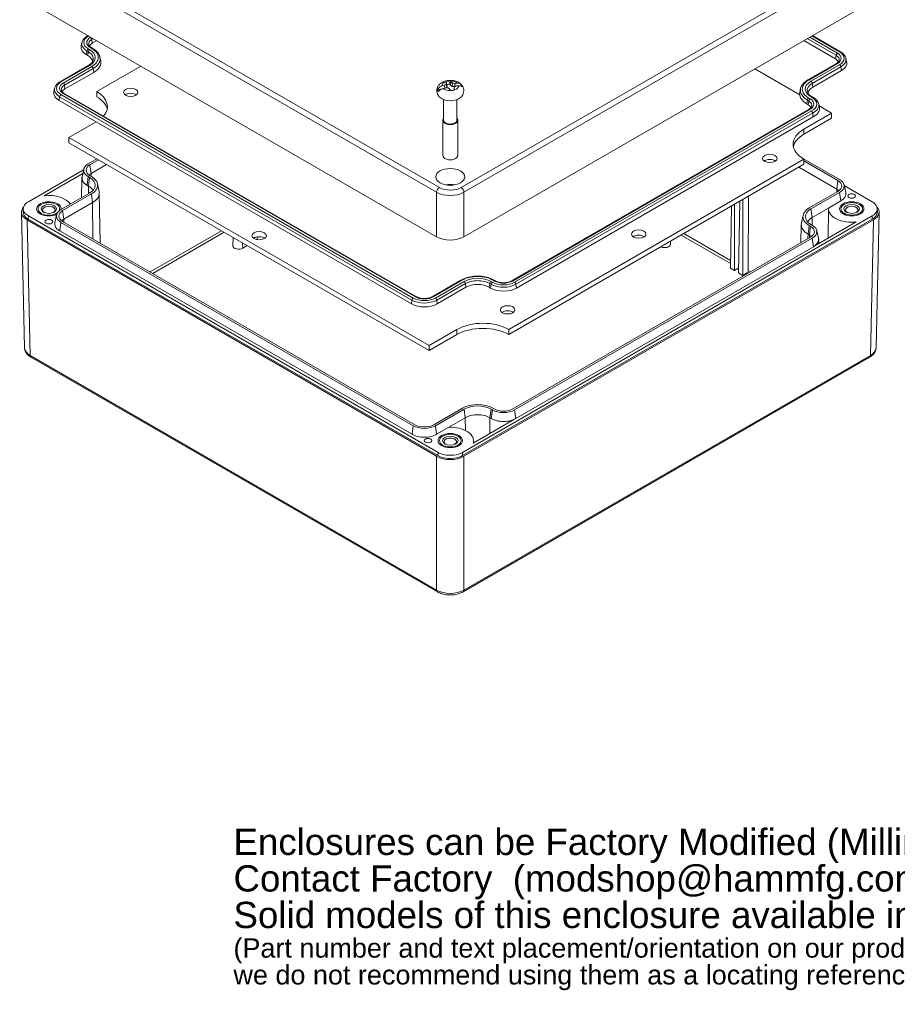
# Model space of a CAD drawing. Header units: millimetres. Extents: x 18 to 1100, y 18 to 846.
# Tile 7 of 9: x 721 to 949, y 421 to 676. Entities that reach past the tile are written whole.
import ezdxf

# ---------------------------------------------------------------- set-up
doc = ezdxf.new("R2010")
doc.units = ezdxf.units.MM
doc.header["$LTSCALE"] = 4
for name, color, linetype, lineweight in [('Symbol (ANSI)', 7, 'Continuous', 9), ('Visible (ANSI)', 7, 'Continuous', 9), ('Visible Narrow (ANSI)', 7, 'Continuous', 9)]:
    doc.layers.add(name, color=color, linetype=linetype, lineweight=lineweight)
doc.styles.add('Note Text (ANSI)', font='arial.ttf')

msp = doc.modelspace()

# ---------------------------------------------------------------- linework, layer by layer
at = {"layer": 'Visible (ANSI)'}
for p, q in [((723.2648, 680.8209), (829.3311, 619.5835)), ((836.4019, 619.5835), (942.4682, 680.8209)), ((738.8885, 671.5665), (739.0912, 671.6836)), ((926.6418, 671.6836), (933.9156, 667.4841)), ((737.4949, 669.8775), (737.3047, 669.0039)), ((740.2941, 668.3731), (739.9405, 668.5773)), ((741.334, 670.3887), (740.1742, 669.719)), ((932.6299, 665.6366), (924.399, 670.3887)), ((738.6548, 666.7298), (739.0083, 666.5256)), ((742.166, 666.1199), (742.3561, 665.2463)), ((935.3092, 665.795), (935.4994, 664.9214)), ((731.8174, 659.7273), (739.242, 664.014)), ((741.3038, 657.2027), (752.7383, 663.8044)), ((911.7375, 663.0786), (923.3403, 656.3797)), ((932.8635, 664.4948), (925.4389, 660.2082)), ((740.5278, 662.1664), (733.1031, 657.8798)), ((926.7247, 658.3607), (934.1493, 662.6473)), ((730.4238, 658.0383), (730.2337, 657.1647)), ((831.3426, 658.8438), (831.416, 658.097)), ((831.7354, 658.1674), (831.9391, 658.2737)), ((831.7814, 659.0989), (831.9391, 658.2737)), ((831.8694, 659.417), (832.0358, 658.6699)), ((831.9391, 658.2737), (832.0358, 658.6699)), ((832.7168, 659.1548), (832.8937, 658.8219)), ((833.0389, 659.6241), (832.8937, 658.8219)), ((832.8937, 658.8219), (833.3586, 658.5251)), ((833.4422, 659.3929), (833.3586, 658.5251)), ((833.3586, 658.5251), (834.0257, 658.4708)), ((833.8636, 658.0715), (833.7464, 657.5344)), ((834.0317, 659.32), (834.0447, 658.4801)), ((835.896, 658.797), (835.3561, 658.7014)), ((923.567, 657.955), (923.3769, 657.0814)), ((824.0862, 604.074), (732.8695, 656.7381)), ((741.3038, 655.8754), (741.3038, 657.2027)), ((829.5739, 657.6775), (830.719, 657.8803)), ((731.5837, 654.8906), (822.8005, 602.2265)), ((831.1515, 655.1008), (831.1515, 649.7593)), ((834.5815, 655.1008), (834.5815, 649.7593)), ((925.5588, 653.7974), (925.2052, 654.0015)), ((928.2519, 653.9568), (928.4421, 653.0832)), ((928.3547, 653.4846), (931.6134, 651.6032)), ((925.7925, 652.6556), (848.7178, 608.1565)), ((850.0036, 606.309), (926.8217, 650.66)), ((931.6134, 651.6032), (924.4292, 647.4554)), ((924.4292, 646.1281), (931.6134, 650.2759)), ((931.6134, 650.2759), (931.6134, 651.6032)), ((734.1196, 645.2778), (741.1765, 649.3521)), ((830.9265, 649.7593), (830.9265, 640.6391)), ((834.8065, 649.7593), (834.8065, 640.6391)), ((827.3885, 591.429), (734.1196, 645.2778)), ((734.1196, 643.9505), (734.1196, 645.2778)), ((734.1196, 643.9505), (827.3885, 590.1017)), ((923.6987, 640.1517), (933.6711, 634.3942)), ((739.133, 638.4766), (741.3668, 639.7663)), ((739.5703, 638.2242), (741.8041, 639.5139)), ((739.882, 636.003), (743.8835, 638.3133)), ((924.4292, 639.6783), (848.0431, 595.5768)), ((848.0431, 594.2495), (924.4292, 638.351)), ((923.1067, 637.5874), (932.9221, 631.9205)), ((924.4292, 638.351), (924.4292, 639.6783)), ((924.4292, 639.2251), (933.2338, 634.1417)), ((737.934, 636.9196), (723.6182, 628.6544)), ((727.7315, 630.2127), (737.7307, 635.9857)), ((737.9758, 637.1117), (737.5384, 635.1022)), ((739.4866, 634.9582), (739.133, 635.1623)), ((739.9238, 635.2107), (739.5703, 635.4148)), ((737.4758, 634.8024), (737.3942, 629.716)), ((739.1749, 632.737), (738.8213, 632.9411)), ((741.5087, 633.3413), (741.9461, 631.3318)), ((934.8283, 633.0292), (935.2657, 631.0197)), ((942.1148, 628.6544), (934.8701, 632.8371)), ((732.0619, 626.6374), (739.4866, 630.9241)), ((732.4992, 626.385), (739.9238, 630.6716)), ((741.9926, 630.932), (742.2004, 617.9746)), ((910.0677, 630.0594), (909.9958, 610.8234)), ((933.2338, 631.3323), (925.8092, 627.0457)), ((933.6711, 631.0799), (926.2464, 626.7932)), ((732.8109, 624.1638), (740.2355, 628.4504)), ((905.4027, 611.4394), (905.6456, 627.5062)), ((906.4634, 610.827), (906.4634, 627.9784)), ((907.524, 610.2146), (907.8042, 628.7526)), ((908.5847, 609.6023), (908.5847, 629.2032)), ((933.9828, 628.8587), (930.823, 627.0343)), ((721.8192, 625.9631), (722.6156, 590.8387)), ((722.2873, 626.0251), (722.3004, 626.8415)), ((723.6182, 624.9805), (829.6848, 563.7429)), ((730.9047, 625.2725), (730.4673, 623.263)), ((836.0482, 563.7429), (942.1148, 624.9805)), ((924.2243, 625.1763), (923.787, 623.1668)), ((926.5582, 624.572), (930.823, 627.0343)), ((930.8115, 626.8495), (930.6888, 619.2002)), ((943.9138, 625.9631), (943.1174, 590.8387)), ((943.4326, 626.8415), (943.4457, 626.0251)), ((829.3313, 562.7329), (723.2832, 623.9598)), ((723.6089, 624.1586), (829.6756, 562.921)), ((823.2787, 570.6591), (732.0619, 623.3231)), ((823.716, 570.9116), (732.4992, 623.5756)), ((836.0574, 562.921), (942.1241, 624.1586)), ((942.4498, 623.9598), (836.4017, 562.7329)), ((923.7404, 622.767), (923.6648, 618.0509)), ((925.8092, 622.5066), (926.1628, 622.3025)), ((926.2464, 622.7591), (926.6, 622.555)), ((938.0015, 623.4222), (927.2653, 617.2236)), ((822.967, 568.4379), (731.7502, 621.1019)), ((925.4975, 620.2854), (925.851, 620.0813)), ((927.7572, 621.19), (928.1946, 619.1805)), ((776.6125, 619.4172), (776.5658, 617.2343)), ((780.2995, 617.2885), (779.1264, 616.6112)), ((926.1628, 619.4931), (849.0881, 574.994)), ((926.6, 619.2407), (849.5254, 574.7416)), ((889.8583, 618.3914), (889.8743, 617.6425)), ((928.2572, 618.8808), (928.2745, 617.8062)), ((926.9117, 617.0195), (849.8371, 572.5204)), ((906.4634, 610.827), (905.4027, 611.4394)), ((907.524, 611.4394), (906.4634, 610.827)), ((908.5847, 609.6023), (907.524, 610.2146)), ((909.6454, 610.2146), (908.5847, 609.6023)), ((835.6364, 608.3606), (828.2117, 604.074)), ((844.5923, 608.1565), (844.2388, 608.3606)), ((829.4975, 602.2265), (836.9221, 606.5131)), ((842.953, 606.5131), (843.3066, 606.309)), ((834.5728, 595.5768), (827.3885, 591.429)), ((827.3885, 590.1017), (834.5728, 594.2495)), ((848.0431, 594.2495), (848.0431, 595.5768)), ((827.3885, 590.1017), (827.3885, 591.429)), ((724.2865, 588.3927), (829.5383, 527.6255)), ((836.1947, 527.6255), (941.4465, 588.3927)), ((836.0066, 575.1982), (828.582, 570.9116)), ((836.4439, 574.9457), (829.0193, 570.6591)), ((843.7848, 574.7416), (843.4313, 574.9457)), ((844.2221, 574.994), (843.8685, 575.1982)), ((832.4908, 570.2622), (836.7556, 572.7245)), ((849.4835, 572.3163), (838.7472, 566.1177)), ((843.4731, 572.5204), (843.1196, 572.7245)), ((832.4908, 570.2622), (829.331, 568.4379)), ((838.8662, 566.837), (838.8766, 566.1923))]:
    msp.add_line(p, q, dxfattribs=at)
for centre, major_axis, ratio, start_param, end_param in [((742.0033, 668.663), (-4.7355, 0), 0.57735027, 6.15817798, 7.06858347), ((742.0033, 668.663), (-2.5867, 0), 0.57735027, 5.49778714, 6.0887954), ((735.9929, 664.7847), (4.2645, 0), 0.57735027, 0.06247842, 0.78539816), ((930.8008, 664.5805), (2.5867, 0), 0.57735027, 0.19438991, 0.78539816), ((735.9929, 664.7847), (6.4133, 0), 0.57735027, 5.49778714, 6.40819263), ((930.8008, 664.5805), (4.7355, 0), 0.57735027, 5.49778714, 6.40819263), ((833.4695, 645.2544), (12.5291, 9.0043), 0.86900393, 1.15702076, 1.20039356), ((832.2635, 647.5246), (-14.2186, -5.9907), 0.66849228, 4.4759166, 4.5192894), ((833.8956, 645.6573), (6.0448, 14.2636), 0.69665039, 0.72930756, 0.76782462), ((832.8665, 658.6816), (-2.1731, 0), 0.57735027, 4.73115072, 5.28881508), ((834.8325, 646.7377), (-4.8042, 14.6621), 0.13552068, 5.71101929, 5.75439209), ((833.0806, 647.1915), (-15.2052, 2.9649), 0.69596818, 4.89876918, 4.93728623), ((834.3858, 646.1907), (-0.9899, 15.46), 0.21246788, 0.53079276, 0.56930981), ((832.8665, 657.9896), (2.0237, 0), 0.57735027, 1.64482022, 2.03804886), ((834.0045, 646.9085), (-9.0204, 12.5945), 0.43907499, 5.38651383, 5.42503089), ((830.9005, 646.0414), (0.4085, -15.4237), 0.33603232, 2.63903732, 2.68241012), ((831.7285, 645.7202), (4.8282, -14.72), 0.63958663, 2.50504877, 2.54356583), ((832.6524, 645.4372), (14.7276, -4.805), 0.89647982, 1.76533272, 1.80384978), ((831.3472, 646.438), (-3.4259, -15.1081), 0.01195623, 3.79770759, 3.83622465), ((830.9005, 646.0414), (0.4085, -15.4237), 0.33603232, 2.41310804, 2.45648084), ((831.8374, 646.9714), (-10.0542, -11.7857), 0.49613875, 3.96431549, 4.00283255), ((833.4695, 645.2544), (12.5291, 9.0043), 0.86900393, 0.93109148, 0.97446428), ((832.2635, 647.5246), (-14.2186, -5.9907), 0.66849228, 4.24998733, 4.29336012), ((832.8665, 657.9896), (3.3366, 0), 0.57735027, 0.16271702, 0.43247083), ((929.7401, 656.6197), (-4.2645, 0), 0.57735027, 5.49778714, 6.22070689), ((734.9322, 656.8238), (-4.7355, 0), 0.57735027, 6.15817798, 7.06858347), ((734.9322, 656.8238), (-2.5867, 0), 0.57735027, 5.49778714, 6.0887954), ((734.5686, 653.3142), (9.525, 0), 0.57735027, 5.81730704, 7.06858347), ((734.5686, 651.9869), (9.525, 0), 0.57735027, 0.12097441, 0.78539816), ((750.1218, 655.6788), (-1.8669, 0), 0.57735027, 3.80488192, 5.61989604), ((832.8665, 657.9896), (-3.3366, 0), 0.57735027, 0.16271702, 0.43247083), ((832.8665, 656.6424), (-3.1735, 0), 0.57735027, 0.57934176, 2.56225089), ((834.8325, 646.7377), (-4.8042, 14.6621), 0.13552068, 5.48509001, 5.52846281), ((832.8665, 658.6816), (2.1731, 0), 0.57735027, 4.73115072, 5.28881508), ((929.7401, 656.6197), (-6.4133, 0), 0.57735027, 6.15817798, 7.06858347), ((923.7297, 652.7413), (2.5867, 0), 0.57735027, 0.19438991, 0.78539816), ((923.7297, 652.7413), (4.7494, 0), 0.57735027, 5.42132114, 6.40819263), ((832.8665, 649.7593), (1.94, 0), 0.57735027, 2.655191, 6.76958696), ((832.8665, 649.7593), (1.715, 0), 0.57735027, 3.14159265, 6.28318531), ((931.1644, 643.5668), (-9.525, 0), 0.57735027, 5.49778714, 7.06858347), ((931.1644, 642.2395), (-9.525, 0), 0.57735027, 5.49778714, 6.16221089), ((832.8665, 640.6391), (1.94, 0), 0.57735027, 3.14159265, 6.28318531), ((742.0033, 636.8195), (-4.0592, 0), 0.57735027, 5.49778714, 7.06858347), ((742.0033, 636.8195), (-3.4408, 0), 0.57735027, 5.49778714, 7.06858347), ((915.6112, 638.5476), (-1.8669, 0), 0.57735027, 3.80488192, 5.61989604), ((742.0033, 634.7783), (-4.5277, 0), 0.57735027, 6.04752076, 7.17924069), ((742.0033, 634.7783), (-4.5, 0), 0.57735027, 6.15817798, 7.06858347), ((742.0033, 634.7783), (3, 0), 0.57735027, 2.35619449, 2.66875624), ((735.9929, 632.9411), (5.5592, 0), 0.57735027, 5.49778714, 7.06858347), ((735.9929, 630.8999), (4.5, 0), 0.57735027, 0.26514397, 0.78539816), ((735.9929, 632.9411), (4.9408, 0), 0.57735027, 5.49778714, 7.06858347), ((832.8665, 631.0146), (-3.6627, 0), 0.57735027, 4.40387101, 5.02090695), ((930.8008, 632.737), (3.4408, 0), 0.57735027, 5.49778714, 7.06858347), ((930.8008, 632.737), (4.0592, 0), 0.57735027, 5.49778714, 7.06858347), ((728.9218, 626.8174), (6, 0), 0.57735027, 0.36644661, 1.77050895), ((735.9929, 630.8999), (6, 0), 0.57735027, 5.49778714, 6.40819263), ((930.8008, 630.6958), (3, 0), 0.57735027, 0.47283641, 0.78539816), ((930.8008, 630.6958), (4.5, 0), 0.57735027, 5.49778714, 6.40819263), ((726.8196, 626.0009), (-5.0009, 0), 0.57725136, 5.79877534, 7.0684978), ((728.9218, 626.8174), (-3.175, 0), 0.57735027, 3.05008864, 8.54253953), ((728.9218, 626.8174), (-2.805, 0), 0.57735027, 2.8185556, 8.77401655), ((728.9218, 626.547), (-1.6256, 0), 0.57735027, 2.27102907, 7.1537489), ((936.8112, 626.547), (-1.6256, 0), 0.57735027, 2.27102907, 7.1537489), ((938.9134, 626.0009), (5.0009, 0), 0.57725136, 5.49787281, 6.76759528), ((734.9322, 624.9803), (-4.0592, 0), 0.57735027, 5.49778714, 7.06858347), ((734.9322, 624.9803), (-3.4408, 0), 0.57735027, 5.49778714, 7.06858347), ((929.7401, 624.7762), (-5.5592, 0), 0.57735027, 5.49778714, 7.06858347), ((929.7401, 624.7762), (-4.9408, 0), 0.57735027, 5.49778714, 7.06858347), ((936.8112, 626.8174), (-6, 0), 0.57735027, 6.22052139, 8.05369425), ((734.9322, 622.9391), (-4.5, 0), 0.57735027, 6.15817798, 7.06858347), ((734.9322, 622.9391), (3, 0), 0.57735027, 2.35619449, 2.66875624), ((929.7401, 622.7349), (-6, 0), 0.57735027, 6.15817798, 7.06858347), ((929.7401, 622.7349), (-4.5, 0), 0.57735027, 5.49778714, 6.01804134), ((923.7297, 620.8978), (3.4408, 0), 0.57735027, 5.49778714, 7.06858347), ((923.7297, 620.8978), (4.0592, 0), 0.57735027, 5.49778714, 7.06858347), ((881.6569, 618.9441), (-1.8669, 0), 0.57735027, 3.80488192, 5.61989604), ((923.7297, 618.8566), (3, 0), 0.57735027, 0.47283641, 0.78539816), ((778.0657, 617.2236), (-1.5, 0), 0.57735027, 6.2708424, 8.63939382), ((783.369, 618.5358), (-1.8669, 0), 0.57735027, 3.80488192, 5.61989604), ((832.8665, 621.625), (5, 0), 0.57739424, 3.92702889, 5.49774907), ((888.3744, 617.6318), (1.5, 0), 0.57735027, 4.00635411, 6.29552822), ((923.7297, 618.8566), (4.5, 0), 0.57735027, 5.49778714, 6.40819263), ((923.7297, 618.8566), (4.5277, 0), 0.57735027, 5.60844436, 6.51884986), ((907.5209, 611.8494), (-0.2467, -0.4349), 0.58236636, 0.78095802, 0.83384187), ((909.6423, 610.6247), (-0.2467, -0.4349), 0.58236636, 0.78095802, 2.33866437), ((839.9376, 604.7722), (4.2645, 0), 0.57735027, 0.78539816, 2.35619449), ((846.6551, 608.2423), (4.7355, 0), 0.57735027, 3.92699082, 5.49778714), ((826.149, 604.1598), (4.7355, 0), 0.57735027, 3.92699082, 5.49778714), ((847.7025, 599.3405), (-1.8669, 0), 0.57735027, 3.80488192, 5.61989604), ((841.3079, 591.6882), (-9.525, 0), 0.57735027, 3.92699082, 5.49778714), ((841.3079, 590.3609), (9.525, 0), 0.57735027, 0.78539816, 2.35619449), ((839.9376, 572.9286), (-5.5592, 0), 0.57735027, 3.92699082, 5.49778714), ((839.9376, 572.9286), (-4.9408, 0), 0.57735027, 3.92699082, 5.49778714), ((846.6551, 576.3987), (-4.0592, 0), 0.57735027, 0.78539816, 2.35619449), ((846.6551, 576.3987), (-3.4408, 0), 0.57735027, 0.78539816, 2.35619449), ((839.9376, 570.8874), (4.5, 0), 0.57735027, 0.78539816, 2.35619449), ((846.6551, 574.3575), (4.5277, 0), 0.57735027, 3.8163336, 5.38712992), ((846.6551, 574.3575), (-4.5, 0), 0.57735027, 0.78539816, 2.35619449), ((826.149, 572.3163), (-4.0592, 0), 0.57735027, 0.78539816, 2.35619449), ((826.149, 572.3163), (-3.4408, 0), 0.57735027, 0.78539816, 2.35619449), ((832.8665, 566.8049), (6, 0), 0.57735027, 6.08347269, 7.91664555), ((826.149, 570.275), (-4.5, 0), 0.57735027, 0.78539816, 2.35619449), ((832.8665, 566.5345), (-1.6256, 0), 0.57735027, 2.27102907, 7.1537489), ((832.8665, 564.7747), (-5, 0), 0.5774492, 0.78548383, 2.35610882)]:
    msp.add_ellipse(centre, major_axis=major_axis, ratio=ratio, start_param=start_param, end_param=end_param, dxfattribs=at)
for centre, major_axis in [((750.1218, 657.0061), (1.8669, 0)), ((915.6112, 639.8749), (1.8669, 0)), ((832.8665, 635.0971), (3.75, 0)), ((936.8112, 630.1372), (-1, 0)), ((728.9218, 626.8174), (-2.0066, 0)), ((936.8112, 626.8174), (-3.175, 0)), ((936.8112, 626.8174), (2.805, 0)), ((936.8112, 626.8174), (-2.0066, 0)), ((728.9218, 623.4976), (-1, 0)), ((783.369, 619.8631), (1.8669, 0)), ((881.6569, 620.2714), (1.8669, 0)), ((847.7025, 600.6678), (1.8669, 0)), ((827.1165, 566.8049), (-1, 0)), ((832.8665, 566.8049), (-3.175, 0)), ((832.8665, 566.8049), (2.805, 0)), ((832.8665, 566.8049), (-2.0066, 0))]:
    msp.add_ellipse(centre, major_axis=major_axis, ratio=0.57735027, dxfattribs=at)
for points, knots in [([(737.4949, 669.8775), (737.525, 670.0158), (737.5706, 670.1512), (737.6893, 670.4118), (737.7623, 670.5371), (737.9319, 670.776), (738.0285, 670.8895), (738.2421, 671.1043), (738.3591, 671.2055), (738.611, 671.3955), (738.7458, 671.4842), (738.8885, 671.5665)], [2.481201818, 2.481201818, 2.481201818, 2.481201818, 2.613279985, 2.613279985, 2.745358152, 2.745358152, 2.877436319, 2.877436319, 3.009514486, 3.009514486, 3.141592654, 3.141592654, 3.141592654, 3.141592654]), ([(739.9405, 668.5773), (739.8552, 668.6265), (739.7772, 668.6781), (739.6372, 668.7837), (739.5751, 668.8378), (739.4677, 668.9458), (739.4222, 668.9998), (739.3473, 669.1054), (739.3177, 669.1569), (739.2725, 669.2563), (739.2567, 669.3041), (739.2466, 669.3504)], [1.570796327, 1.570796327, 1.570796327, 1.570796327, 1.702874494, 1.702874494, 1.834952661, 1.834952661, 1.967030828, 1.967030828, 2.099108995, 2.099108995, 2.231187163, 2.231187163, 2.231187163, 2.231187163]), ([(742.166, 666.1199), (742.1267, 666.3006), (742.067, 666.4779), (741.9108, 666.821), (741.8142, 666.9869), (741.5885, 667.3046), (741.4594, 667.4565), (741.1722, 667.7453), (741.0142, 667.8821), (740.6726, 668.1398), (740.4889, 668.2606), (740.2941, 668.3731)], [0.910405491, 0.910405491, 0.910405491, 0.910405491, 1.042483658, 1.042483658, 1.174561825, 1.174561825, 1.306639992, 1.306639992, 1.43871816, 1.43871816, 1.570796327, 1.570796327, 1.570796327, 1.570796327]), ([(933.9156, 667.4841), (934.0583, 667.4017), (934.1931, 667.313), (934.445, 667.123), (934.562, 667.0218), (934.7755, 666.807), (934.8721, 666.6935), (935.0418, 666.4547), (935.1148, 666.3293), (935.2335, 666.0687), (935.2791, 665.9333), (935.3092, 665.795)], [4.71238898, 4.71238898, 4.71238898, 4.71238898, 4.844467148, 4.844467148, 4.976545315, 4.976545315, 5.108623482, 5.108623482, 5.240701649, 5.240701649, 5.372779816, 5.372779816, 5.372779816, 5.372779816]), ([(739.242, 664.014), (739.3796, 664.0934), (739.5064, 664.1771), (739.7362, 664.3504), (739.8392, 664.4401), (740.0202, 664.6221), (740.0982, 664.7145), (740.2293, 664.8989), (740.2823, 664.991), (740.3651, 665.1729), (740.3949, 665.2626), (740.4142, 665.3513)], [0, 0, 0, 0, 0.132078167, 0.132078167, 0.264156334, 0.264156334, 0.396234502, 0.396234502, 0.528312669, 0.528312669, 0.660390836, 0.660390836, 0.660390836, 0.660390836]), ([(933.5574, 665.2679), (933.5474, 665.2216), (933.5316, 665.1738), (933.4864, 665.0744), (933.4568, 665.0229), (933.3818, 664.9173), (933.3364, 664.8633), (933.2289, 664.7553), (933.1669, 664.7012), (933.0269, 664.5956), (932.9489, 664.544), (932.8635, 664.4948)], [5.622794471, 5.622794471, 5.622794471, 5.622794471, 5.754872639, 5.754872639, 5.886950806, 5.886950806, 6.019028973, 6.019028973, 6.15110714, 6.15110714, 6.283185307, 6.283185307, 6.283185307, 6.283185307]), ([(730.4238, 658.0383), (730.4539, 658.1766), (730.4995, 658.312), (730.6182, 658.5726), (730.6912, 658.6979), (730.8609, 658.9368), (730.9575, 659.0503), (731.1711, 659.2651), (731.2881, 659.3663), (731.5399, 659.5563), (731.6748, 659.645), (731.8174, 659.7273)], [2.481201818, 2.481201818, 2.481201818, 2.481201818, 2.613279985, 2.613279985, 2.745358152, 2.745358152, 2.877436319, 2.877436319, 3.009514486, 3.009514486, 3.141592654, 3.141592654, 3.141592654, 3.141592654]), ([(830.2108, 655.6393), (829.9628, 655.8582), (829.734, 656.1357), (829.4613, 656.7281), (829.3863, 657.009), (829.3556, 657.5524), (829.3871, 657.8107), (829.5305, 658.2995), (829.6451, 658.5269), (829.9452, 658.9615), (830.1394, 659.1557), (830.6145, 659.5272), (830.9046, 659.6822), (831.5586, 659.9392), (831.9278, 660.026), (832.6788, 660.1135), (833.0605, 660.1132), (833.8127, 660.0246), (834.1833, 659.9369), (834.8925, 659.6559), (835.2339, 659.4643), (835.6419, 659.0976), (835.7384, 658.998), (835.8285, 658.8878)], [6.00143747, 6.00143747, 6.00143747, 6.00143747, 6.32093822, 6.32093822, 6.54818888, 6.54818888, 6.74861497, 6.74861497, 6.96009672, 6.96009672, 7.21672945, 7.21672945, 7.55391932, 7.55391932, 7.95258783, 7.95258783, 8.35275518, 8.35275518, 8.75295244, 8.75295244, 9.15139148, 9.15139148, 9.28131648, 9.28131648, 9.28131648, 9.28131648]), ([(829.5739, 657.6775), (829.6405, 657.8255), (829.7399, 657.9781), (829.9727, 658.2478), (830.1577, 658.3996), (830.439, 658.5605), (830.5662, 658.6176), (830.6938, 658.6581)], [0.069562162, 0.069562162, 0.069562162, 0.069562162, 0.117567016, 0.117567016, 0.177406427, 0.177406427, 0.214967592, 0.214967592, 0.214967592, 0.214967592]), ([(831.0445, 657.9978), (830.9149, 657.9611), (830.7839, 657.9113), (830.4901, 657.7738), (830.2918, 657.6471), (830.0334, 657.4256), (829.9189, 657.3015), (829.8371, 657.1822)], [0.738553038, 0.738553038, 0.738553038, 0.738553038, 0.776114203, 0.776114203, 0.835953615, 0.835953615, 0.883958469, 0.883958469, 0.883958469, 0.883958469]), ([(834.6885, 659.3654), (834.8181, 659.3705), (834.9491, 659.3592), (835.2429, 659.3), (835.4412, 659.2162), (835.6996, 659.0334), (835.8141, 658.9187), (835.896, 658.797)], [0.738553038, 0.738553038, 0.738553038, 0.738553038, 0.776114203, 0.776114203, 0.835953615, 0.835953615, 0.883958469, 0.883958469, 0.883958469, 0.883958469]), ([(836.1591, 658.3017), (836.0918, 658.3957), (835.9909, 658.4828), (835.7565, 658.6169), (835.5721, 658.6749), (835.2921, 658.71), (835.1659, 658.7139), (835.0392, 658.7051)], [0.069565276, 0.069565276, 0.069565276, 0.069565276, 0.118136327, 0.118136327, 0.177695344, 0.177695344, 0.214972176, 0.214972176, 0.214972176, 0.214972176]), ([(835.9898, 658.6674), (836.1065, 658.4882), (836.2052, 658.2847), (836.3387, 657.8404), (836.3723, 657.6001), (836.359, 657.1219), (836.3124, 656.8856), (836.1579, 656.454), (836.0511, 656.2586), (835.8061, 655.9159), (835.6679, 655.7679), (835.5222, 655.6393)], [3.079632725, 3.079632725, 3.079632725, 3.079632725, 3.267411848, 3.267411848, 3.45519097, 3.45519097, 3.642970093, 3.642970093, 3.830749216, 3.830749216, 4.018528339, 4.018528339, 4.018528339, 4.018528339]), ([(925.4389, 660.2082), (925.2441, 660.0957), (925.0604, 659.9748), (924.7188, 659.7171), (924.5608, 659.5803), (924.2736, 659.2916), (924.1445, 659.1396), (923.9188, 658.8219), (923.8222, 658.656), (923.666, 658.3129), (923.6063, 658.1356), (923.567, 657.955)], [3.141592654, 3.141592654, 3.141592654, 3.141592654, 3.273670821, 3.273670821, 3.405748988, 3.405748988, 3.537827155, 3.537827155, 3.669905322, 3.669905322, 3.801983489, 3.801983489, 3.801983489, 3.801983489]), ([(732.8695, 656.7381), (732.7841, 656.7873), (732.7061, 656.8389), (732.5661, 656.9445), (732.5041, 656.9986), (732.3966, 657.1066), (732.3512, 657.1606), (732.2762, 657.2662), (732.2466, 657.3177), (732.2014, 657.4171), (732.1857, 657.4649), (732.1756, 657.5112)], [1.570796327, 1.570796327, 1.570796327, 1.570796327, 1.702874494, 1.702874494, 1.834952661, 1.834952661, 1.967030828, 1.967030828, 2.099108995, 2.099108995, 2.231187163, 2.231187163, 2.231187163, 2.231187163]), ([(925.3188, 657.1863), (925.3397, 657.0902), (925.373, 656.9928), (925.467, 656.7953), (925.5278, 656.6952), (925.6789, 656.4952), (925.7692, 656.3954), (925.979, 656.1998), (926.0985, 656.1041), (926.3647, 655.9208), (926.5113, 655.8332), (926.67, 655.7513)], [4.051998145, 4.051998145, 4.051998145, 4.051998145, 4.195176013, 4.195176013, 4.338353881, 4.338353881, 4.481531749, 4.481531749, 4.624709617, 4.624709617, 4.767887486, 4.767887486, 4.767887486, 4.767887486]), ([(926.67, 655.7513), (926.8319, 655.6676), (926.9853, 655.5763), (927.2719, 655.3789), (927.4052, 655.2728), (927.6484, 655.0461), (927.7584, 654.9255), (927.9513, 654.6701), (928.0342, 654.5354), (928.1682, 654.2539), (928.2192, 654.1071), (928.2519, 653.9568)], [4.656890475, 4.656890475, 4.656890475, 4.656890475, 4.800068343, 4.800068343, 4.943246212, 4.943246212, 5.08642408, 5.08642408, 5.229601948, 5.229601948, 5.372779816, 5.372779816, 5.372779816, 5.372779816]), ([(926.4864, 653.4287), (926.4763, 653.3824), (926.4605, 653.3346), (926.4153, 653.2352), (926.3857, 653.1837), (926.3108, 653.0781), (926.2653, 653.0241), (926.1579, 652.9161), (926.0958, 652.862), (925.9558, 652.7564), (925.8778, 652.7048), (925.7925, 652.6556)], [5.622794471, 5.622794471, 5.622794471, 5.622794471, 5.754872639, 5.754872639, 5.886950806, 5.886950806, 6.019028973, 6.019028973, 6.15110714, 6.15110714, 6.283185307, 6.283185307, 6.283185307, 6.283185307]), ([(926.3572, 652.1751), (926.3582, 652.1744), (926.3593, 652.1738), (926.3948, 652.1511), (926.429, 652.123), (926.4946, 652.0563), (926.5256, 652.0182), (926.5897, 651.9232), (926.6204, 651.8651), (926.6676, 651.7458), (926.6837, 651.6857), (926.6914, 651.6286)], [-0.0700251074, -0.0700251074, -0.0700251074, -0.0700251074, -0.0695707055, -0.0695707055, -0.0543105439, -0.0543105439, -0.0390527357, -0.0390527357, -0.0195204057, -0.0195204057, 0, 0, 0, 0]), ([(723.6182, 628.6544), (723.2017, 628.4139), (722.3663, 627.6933), (722.1244, 626.2805), (722.9935, 625.3412), (723.6182, 624.9805)], [-7.0684978, -7.0684978, -7.0684978, -7.0684978, -6.67584155, -6.08685718, -5.49787281, -5.49787281, -5.49787281, -5.49787281]), ([(942.1148, 624.9805), (942.5313, 625.221), (943.3667, 625.9415), (943.6086, 627.3543), (942.7395, 628.2936), (942.1148, 628.6544)], [-7.0684978, -7.0684978, -7.0684978, -7.0684978, -6.67584155, -6.08685718, -5.49787281, -5.49787281, -5.49787281, -5.49787281]), ([(722.2892, 626.0247), (722.2859, 625.8462), (722.3944, 625.1558), (722.9824, 624.5204), (723.6089, 624.1586)], [-6.292450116, -6.292450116, -6.292450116, -6.292450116, -6.086857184, -5.497872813, -5.497872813, -5.497872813, -5.497872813]), ([(942.1241, 624.1586), (942.5418, 624.3998), (943.2199, 624.9847), (943.4485, 625.6764), (943.4439, 626.0254)], [-7.068497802, -7.068497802, -7.068497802, -7.068497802, -6.675841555, -6.273920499, -6.273920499, -6.273920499, -6.273920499]), ([(844.2388, 608.3606), (843.7753, 608.6283), (843.2479, 608.8485), (842.1115, 609.1828), (841.5025, 609.2967), (840.2562, 609.4106), (839.619, 609.4106), (838.3726, 609.2967), (837.7636, 609.1828), (836.6272, 608.8485), (836.0999, 608.6283), (835.6364, 608.3606)], [1.57079633, 1.57079633, 1.57079633, 1.57079633, 1.88495559, 1.88495559, 2.19911486, 2.19911486, 2.51327412, 2.51327412, 2.82743339, 2.82743339, 3.14159265, 3.14159265, 3.14159265, 3.14159265]), ([(848.7178, 608.1565), (848.5305, 608.0483), (848.3077, 607.9517), (847.8094, 607.7963), (847.5332, 607.7382), (846.9559, 607.6707), (846.6547, 607.6619), (846.0622, 607.696), (845.7711, 607.7391), (845.2334, 607.8702), (844.9867, 607.9579), (844.7102, 608.0914), (844.6496, 608.1234), (844.5923, 608.1565)], [0, 0, 0, 0, 0.2901106, 0.2901106, 0.58546584, 0.58546584, 0.88495405, 0.88495405, 1.18507091, 1.18507091, 1.48210012, 1.48210012, 1.57079633, 1.57079633, 1.57079633, 1.57079633]), ([(828.2117, 604.074), (828.0244, 603.9659), (827.8016, 603.8692), (827.3033, 603.7138), (827.0271, 603.6557), (826.4499, 603.5882), (826.1486, 603.5794), (825.5561, 603.6136), (825.265, 603.6566), (824.7273, 603.7877), (824.4806, 603.8754), (824.2041, 604.0089), (824.1435, 604.041), (824.0862, 604.074)], [6.28318531, 6.28318531, 6.28318531, 6.28318531, 6.57329591, 6.57329591, 6.86865114, 6.86865114, 7.16813936, 7.16813936, 7.46825622, 7.46825622, 7.76528542, 7.76528542, 7.85398163, 7.85398163, 7.85398163, 7.85398163]), ([(722.6156, 590.8387), (722.6203, 590.6307), (722.6532, 590.4236), (722.7694, 590.027), (722.8524, 589.8375), (723.0571, 589.4833), (723.1787, 589.3184), (723.4513, 589.0135), (723.6023, 588.8734), (723.9278, 588.6162), (724.1023, 588.4991), (724.2865, 588.3927)], [0.013087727, 0.013087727, 0.013087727, 0.013087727, 0.167532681, 0.167532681, 0.321977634, 0.321977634, 0.476422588, 0.476422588, 0.630867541, 0.630867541, 0.785312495, 0.785312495, 0.785312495, 0.785312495]), ([(941.4465, 588.3927), (941.6307, 588.4991), (941.8053, 588.6162), (942.1307, 588.8734), (942.2817, 589.0135), (942.5543, 589.3184), (942.6759, 589.4833), (942.8806, 589.8375), (942.9636, 590.027), (943.0798, 590.4236), (943.1127, 590.6307), (943.1174, 590.8387)], [-0.785312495, -0.785312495, -0.785312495, -0.785312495, -0.630867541, -0.630867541, -0.476422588, -0.476422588, -0.321977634, -0.321977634, -0.167532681, -0.167532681, -0.013087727, -0.013087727, -0.013087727, -0.013087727]), ([(829.6848, 563.7429), (830.1014, 563.5024), (831.3494, 563.0201), (833.7965, 562.8804), (835.4234, 563.3822), (836.0482, 563.7429)], [-7.0684978, -7.0684978, -7.0684978, -7.0684978, -6.67584155, -6.08685718, -5.49787281, -5.49787281, -5.49787281, -5.49787281]), ([(829.6756, 562.921), (830.0933, 562.6799), (831.345, 562.1962), (833.7992, 562.0561), (835.4308, 562.5593), (836.0574, 562.921)], [-7.0684978, -7.0684978, -7.0684978, -7.0684978, -6.67584155, -6.08685718, -5.49787281, -5.49787281, -5.49787281, -5.49787281]), ([(829.5383, 527.6255), (829.913, 527.4092), (830.3281, 527.2371), (831.2089, 526.9779), (831.6749, 526.8912), (832.6247, 526.8043), (833.1084, 526.8043), (834.0581, 526.8912), (834.5241, 526.9779), (835.4049, 527.2371), (835.82, 527.4092), (836.1947, 527.6255)], [-0.78531249, -0.78531249, -0.78531249, -0.78531249, -0.4711875, -0.4711875, -0.1570625, -0.1570625, 0.1570625, 0.1570625, 0.4711875, 0.4711875, 0.78531249, 0.78531249, 0.78531249, 0.78531249])]:
    msp.add_open_spline(points, degree=3, knots=knots, dxfattribs=at)
for points, degree in [([(830.7108, 658.6634), (830.7051, 658.6616), (830.6994, 658.6599), (830.6938, 658.6581)], 3), ([(831.0445, 657.9978), (831.0503, 657.9994), (831.056, 658.001), (831.0618, 658.0026)], 3), ([(831.6821, 659.7335), (831.6837, 659.7309), (831.6853, 659.7283), (831.6869, 659.7256)], 3), ([(832.7168, 659.1548), (832.7693, 659.5352), (832.8257, 659.936)], 2), ([(832.8314, 659.9282), (832.8295, 659.9309), (832.8276, 659.9335), (832.8257, 659.936)], 3), ([(834.6885, 659.3654), (834.6827, 659.3652), (834.677, 659.3649), (834.6712, 659.3647)], 3), ([(835.0222, 658.7039), (835.0279, 658.7043), (835.0336, 658.7048), (835.0392, 658.7051)], 3), ([(832.9016, 657.439), (832.9035, 657.4351), (832.9054, 657.4311), (832.9073, 657.4272)], 3), ([(834.0509, 657.6297), (834.0493, 657.6337), (834.0477, 657.6377), (834.0461, 657.6417)], 3), ([(739.1749, 632.737), (739.1678, 632.071), (739.1607, 631.4025), (739.1535, 630.7318)], 3), ([(782.9005, 618.8198), (782.8984, 619.1998), (782.8963, 619.5786)], 2), ([(843.1196, 572.7245), (843.1035, 571.3779), (843.0872, 570.0061), (843.0707, 568.6138)], 3)]:
    msp.add_open_spline(points, degree=degree, dxfattribs=at)
msp.add_rational_spline([(926.6914, 651.6286), (926.7559, 651.1493), (926.8217, 650.66)], [1.00000000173, 1.00000000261, 1.0000000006], degree=2, dxfattribs=at)
at = {"layer": 'Visible Narrow (ANSI)'}
for p, q in [((723.4377, 692.259), (829.3311, 631.1214)), ((830.0382, 632.339), (724.1448, 693.4766)), ((941.5882, 693.4766), (835.6948, 632.339)), ((836.4019, 631.1214), (942.2953, 692.259)), ((739.1385, 671.5418), (739.2376, 671.599)), ((739.7897, 671.2803), (739.6905, 671.223)), ((740.0387, 670.6847), (740.43, 670.9106)), ((740.0387, 670.6847), (740.1742, 669.719)), ((925.303, 670.9106), (932.7654, 666.6022)), ((933.1135, 667.1406), (925.9433, 671.2803)), ((926.4954, 671.599), (933.6656, 667.4593)), ((739.492, 668.0296), (739.1385, 668.2338)), ((739.6905, 668.5525), (740.0441, 668.3484)), ((738.7903, 667.6954), (738.6548, 666.7298)), ((738.7903, 667.6954), (739.1438, 667.4913)), ((739.1438, 667.4913), (739.0083, 666.5256)), ((932.7654, 666.6022), (932.6299, 665.6366)), ((732.0674, 659.7026), (739.492, 663.9892)), ((740.0441, 663.6705), (732.6195, 659.3838)), ((732.9676, 658.8455), (740.3923, 663.1321)), ((740.3923, 663.1321), (740.5278, 662.1664)), ((925.6889, 660.1834), (933.1135, 664.47)), ((933.6656, 664.1513), (926.241, 659.8647)), ((926.5892, 659.3263), (934.0138, 663.6129)), ((934.0138, 663.6129), (934.1493, 662.6473)), ((732.9676, 658.8455), (733.1031, 657.8798)), ((926.5892, 659.3263), (926.7247, 658.3607)), ((731.7192, 655.8562), (731.5837, 654.8906)), ((731.7192, 655.8562), (822.936, 603.1922)), ((823.2842, 603.7305), (732.0674, 656.3946)), ((732.6195, 656.7133), (823.8362, 604.0493)), ((926.0425, 655.3014), (925.6889, 655.5055)), ((925.3407, 654.9671), (925.2052, 654.0015)), ((925.3407, 654.9671), (925.6943, 654.763)), ((925.6943, 654.763), (925.5588, 653.7974)), ((848.9678, 608.1318), (926.0425, 652.6308)), ((926.3572, 652.1751), (849.5199, 607.813)), ((849.8681, 607.2746), (926.6914, 651.6286)), ((924.4292, 646.1281), (924.4292, 647.4554)), ((739.882, 636.003), (739.5703, 638.2242)), ((738.8213, 632.9411), (739.133, 635.1623)), ((739.882, 636.003), (739.8907, 635.2298)), ((739.1749, 632.737), (739.4866, 634.9582)), ((932.9221, 631.9205), (933.2338, 634.1417)), ((740.2355, 628.4504), (739.9238, 630.6716)), ((829.3311, 631.1214), (829.3311, 619.5835)), ((836.4019, 619.5835), (836.4019, 631.1214)), ((932.9221, 631.9205), (932.9134, 631.1473)), ((933.9828, 628.8587), (933.6711, 631.0799)), ((740.2355, 628.4504), (740.3414, 619.0479)), ((723.6182, 624.9805), (723.6089, 624.1586)), ((732.8109, 624.1638), (732.4992, 626.385)), ((926.5582, 624.572), (926.2464, 626.7932)), ((942.1148, 624.9805), (942.1241, 624.1586)), ((724.0795, 588.8398), (723.2832, 623.9598)), ((731.7502, 621.1019), (732.0619, 623.3231)), ((732.8109, 624.1638), (732.8196, 623.3906)), ((925.4975, 620.2854), (925.8092, 622.5066)), ((925.851, 620.0813), (926.1628, 622.3025)), ((926.5582, 624.572), (926.5807, 622.5661)), ((942.4498, 623.9598), (941.6535, 588.8398)), ((773.6173, 621.1465), (755.1619, 610.4913)), ((755.8643, 610.0857), (774.3198, 620.7409)), ((892.6705, 620.0151), (905.4211, 612.6535)), ((905.4332, 613.4576), (893.3729, 620.4206)), ((925.4975, 620.2854), (925.4842, 619.1013)), ((925.851, 620.0813), (925.8423, 619.3081)), ((779.1264, 616.6112), (779.1059, 617.9776)), ((926.9117, 617.0195), (926.6, 619.2407)), ((907.524, 611.4394), (907.5424, 611.4288)), ((909.6454, 610.2146), (909.8687, 610.0857)), ((910.5711, 610.4913), (909.9958, 610.8234)), ((828.4617, 604.0493), (835.8864, 608.3359)), ((836.4384, 608.0171), (829.0138, 603.7305)), ((829.362, 603.1922), (836.7866, 607.4788)), ((836.7866, 607.4788), (836.9221, 606.5131)), ((843.0885, 607.4788), (842.953, 606.5131)), ((843.0885, 607.4788), (843.4421, 607.2746)), ((843.4421, 607.2746), (843.3066, 606.309)), ((843.7903, 607.813), (843.4367, 608.0171)), ((843.9888, 608.3359), (844.3423, 608.1318)), ((849.8681, 607.2746), (850.0036, 606.309)), ((822.936, 603.1922), (822.8005, 602.2265)), ((829.362, 603.1922), (829.4975, 602.2265)), ((834.5728, 594.2495), (834.5728, 595.5768)), ((829.3313, 528.0726), (724.0795, 588.8398)), ((941.6535, 588.8398), (836.4017, 528.0726)), ((836.7556, 572.7245), (836.4439, 574.9457)), ((843.1196, 572.7245), (843.4313, 574.9457)), ((843.4731, 572.5204), (843.7848, 574.7416)), ((849.8371, 572.5204), (849.5254, 574.7416)), ((836.7556, 572.7245), (836.7928, 569.4244)), ((822.967, 568.4379), (823.2787, 570.6591)), ((829.331, 568.4379), (829.0193, 570.6591)), ((829.6848, 563.7429), (829.6756, 562.921)), ((836.0482, 563.7429), (836.0574, 562.921)), ((829.3313, 562.7329), (829.3313, 528.0726)), ((836.4017, 528.0726), (836.4017, 562.7329))]:
    msp.add_line(p, q, dxfattribs=at)
for centre, major_axis, ratio, start_param, end_param in [((742.0033, 669.8878), (-4.0515, 0), 0.57735027, 5.49778714, 7.06858347), ((742.0033, 669.8878), (-3.2707, 0), 0.57735027, 5.49778714, 7.06858347), ((739.1385, 671.1335), (-0.25, 0.433), 0.57735027, 5.49778714, 6.28318531), ((742.0033, 669.5504), (-2.7783, 0), 0.57735027, 5.49778714, 6.40819263), ((739.6905, 670.8148), (-0.25, 0.433), 0.57735027, 4.10152374, 5.49778714), ((742.0033, 669.5504), (-4.5439, 0), 0.57735027, 6.15817798, 7.06858347), ((739.1385, 667.8255), (-0.25, -0.433), 0.57735027, 3.92699082, 5.32325422), ((739.6905, 668.1443), (0.25, 0.433), 0.57735027, 0, 0.78539816), ((740.0441, 667.9401), (0.25, 0.433), 0.57735027, 0, 0.78539816), ((735.9929, 666.0094), (5.7293, 0), 0.57735027, 5.49778714, 7.06858347), ((739.492, 667.6214), (-0.25, -0.433), 0.57735027, 3.92699082, 5.32325422), ((735.9929, 665.6721), (4.4561, 0), 0.57735027, 6.15817798, 7.06858347), ((735.9929, 666.0094), (4.9485, 0), 0.57735027, 5.49778714, 7.06858347), ((735.9929, 665.6721), (6.2217, 0), 0.57735027, 5.49778714, 6.40819263), ((933.1135, 666.7323), (0.25, 0.433), 0.57735027, 0.78539816, 2.18166156), ((930.8008, 665.4679), (2.7783, 0), 0.57735027, 6.15817798, 7.06858347), ((930.8008, 665.8053), (3.2707, 0), 0.57735027, 5.49778714, 7.06858347), ((933.6656, 667.051), (0.25, 0.433), 0.57735027, 0, 0.78539816), ((930.8008, 665.8053), (4.0515, 0), 0.57735027, 5.49778714, 7.06858347), ((930.8008, 665.4679), (4.5439, 0), 0.57735027, 5.49778714, 6.40819263), ((739.492, 663.5809), (-0.25, 0.433), 0.57735027, 5.49778714, 6.28318531), ((740.0441, 663.2622), (-0.25, 0.433), 0.57735027, 4.10152374, 5.49778714), ((933.1135, 664.0618), (-0.25, 0.433), 0.57735027, 5.49778714, 6.28318531), ((933.6656, 663.743), (0.25, -0.433), 0.57735027, 0.95993109, 2.35619449), ((734.9322, 657.7112), (-4.5439, 0), 0.57735027, 6.15817798, 7.06858347), ((734.9322, 658.0486), (-4.0515, 0), 0.57735027, 5.49778714, 7.06858347), ((734.9322, 658.0486), (-3.2707, 0), 0.57735027, 5.49778714, 7.06858347), ((732.0674, 659.2943), (-0.25, 0.433), 0.57735027, 5.49778714, 6.28318531), ((734.9322, 657.7112), (-2.7783, 0), 0.57735027, 5.49778714, 6.40819263), ((732.6195, 658.9756), (-0.25, 0.433), 0.57735027, 4.10152374, 5.49778714), ((832.8665, 658.6836), (-2.156, 0), 0.57735027, 5.29129701, 6.29946512), ((832.8665, 658.6836), (-2.156, 0), 0.57735027, 0.57890803, 1.58707614), ((832.8665, 658.6836), (2.156, 0), 0.57735027, 0.57890803, 1.58707614), ((832.8665, 658.6836), (2.156, 0), 0.57735027, 5.29129701, 6.29946512), ((929.7401, 657.5071), (-6.2217, 0), 0.57735027, 6.15817798, 7.06858347), ((929.7401, 657.8445), (-5.7293, 0), 0.57735027, 5.49778714, 7.06858347), ((929.7401, 657.8445), (-4.9485, 0), 0.57735027, 5.49778714, 7.12408198), ((929.7401, 657.5071), (-4.4561, 0), 0.57735027, 5.49778714, 6.40819263), ((925.6889, 659.7752), (-0.25, 0.433), 0.57735027, 5.49778714, 6.28318531), ((926.241, 659.4564), (0.25, -0.433), 0.57735027, 0.95993109, 2.35619449), ((732.0674, 655.9863), (-0.25, -0.433), 0.57735027, 3.92699082, 5.32325422), ((732.6195, 656.3051), (0.25, 0.433), 0.57735027, 0, 0.78539816), ((925.6889, 655.0972), (0.25, 0.433), 0.57735027, 0.78539816, 2.18166156), ((923.7297, 653.9661), (4.0653, 0), 0.57735027, 5.41513461, 7.12408198), ((926.4405, 655.307), (0.2295, 0.4442), 0.54443572, 0, 0.75914704), ((926.0425, 654.8931), (0.25, 0.433), 0.57735027, 0.78539816, 2.18166156), ((923.7297, 653.6287), (2.7783, 0), 0.57735027, 6.15817798, 7.06858347), ((923.7297, 653.9661), (3.2707, 0), 0.57735027, 5.49778714, 7.06858347), ((923.7297, 653.6287), (4.5578, 0), 0.57735027, 5.41972934, 6.40819263), ((926.0425, 652.2226), (-0.25, 0.433), 0.57735027, 5.49778714, 6.28318531), ((830.0382, 631.5225), (-0.5, -0.866), 0.57735027, 3.92699082, 5.4890605), ((832.8665, 633.1557), (5, 0), 0.57536142, 3.92702889, 5.49774907), ((832.8665, 633.9722), (-4, 0), 0.57739424, 0.78543624, 2.35615641), ((835.6948, 631.5225), (-0.5, 0.866), 0.57735027, 3.93571746, 5.49778714), ((835.8864, 607.9276), (-0.25, 0.433), 0.57735027, 5.49778714, 6.28318531), ((839.9376, 605.9969), (5.7293, 0), 0.57735027, 0.78539816, 2.35619449), ((839.9376, 605.9969), (-4.9485, 0), 0.57735027, 3.92699082, 5.49778714), ((836.4384, 607.6089), (0.25, -0.433), 0.57735027, 0.95993109, 2.35619449), ((839.9376, 605.6596), (4.4561, 0), 0.57735027, 0.78539816, 2.35619449), ((843.4367, 607.6089), (-0.25, -0.433), 0.57735027, 3.92699082, 5.32325422), ((843.7903, 607.4048), (-0.25, -0.433), 0.57735027, 3.92699082, 5.32325422), ((846.6551, 609.1297), (4.5439, 0), 0.57735027, 3.92699082, 5.49778714), ((846.6551, 609.467), (-4.0515, 0), 0.57735027, 0.78539816, 2.35619449), ((843.9888, 607.9276), (0.25, 0.433), 0.57735027, 0, 0.78539816), ((844.3423, 607.7235), (0.25, 0.433), 0.57735027, 0, 0.78539816), ((846.6551, 609.467), (3.2707, 0), 0.57735027, 3.92699082, 5.49778714), ((848.9678, 607.7235), (-0.25, 0.433), 0.57735027, 5.49778714, 6.28318531), ((849.5199, 607.4048), (0.25, -0.433), 0.57735027, 0.95993109, 2.35619449), ((823.2842, 603.3223), (-0.25, -0.433), 0.57735027, 3.92699082, 5.32325422), ((826.149, 605.0472), (4.5439, 0), 0.57735027, 3.92699082, 5.49778714), ((826.149, 605.3845), (-4.0515, 0), 0.57735027, 0.78539816, 2.35619449), ((823.8362, 603.641), (0.25, 0.433), 0.57735027, 0, 0.78539816), ((826.149, 605.3845), (3.2707, 0), 0.57735027, 3.92699082, 5.49778714), ((828.4617, 603.641), (-0.25, 0.433), 0.57735027, 5.49778714, 6.28318531), ((829.0138, 603.3223), (0.25, -0.433), 0.57735027, 0.95993109, 2.35619449), ((727.6157, 590.8916), (-5.0005, -0.0227), 0.577283, 0.0104709, 0.78269567), ((938.1173, 590.8916), (5.0005, -0.0227), 0.577283, 5.50048964, 6.27271441), ((724.7865, 589.2587), (-0.5, -0.866), 0.57735027, 5.51087711, 6.28318531), ((940.9465, 589.2587), (0.5, -0.866), 0.57735027, 0, 0.77230819), ((832.8665, 530.125), (-5, 0), 0.58043228, 0.78548383, 2.35610882), ((830.0383, 528.4915), (-0.5, -0.866), 0.57735027, 5.51087711, 6.28318531), ((835.6947, 528.4915), (0.5, -0.866), 0.57735027, 0, 0.77230819)]:
    msp.add_ellipse(centre, major_axis=major_axis, ratio=ratio, start_param=start_param, end_param=end_param, dxfattribs=at)

# ---------------------------------------------------------------- texts
at = {"layer": 'Symbol (ANSI)', "color": 5, "true_color": 0x0000ff, "insert": (776.7272, 441.6996), "char_height": 6.8000001, "width": 297.215422, "attachment_point": 4, "line_spacing_factor": 0.834474, "style": 'Note Text (ANSI)'}
msp.add_mtext('{\\H1x;Enclosures can be Factory Modified (Milling, Drilling, Printing etc.)\\PContact Factory  (modshop@hammfg.com) for quotes\\H1.2001x; \\H0.83326x;\\PSolid models of this enclosure available in .stp or .x_t\\H1.1736x; \\H0.95231x;\\P\\H0.65789x;(Part number and text placement/orientation on our products are subject to change,\\H1.2337x; \\H0.81056x;\\Pwe do not recommend using them as a locating reference for modification purposes)\\fCalibri|b0|i0|c0|p34;\\H1.0695x; \\H0.93506x;\\P\\H1.0709x; }', dxfattribs=at)

doc.saveas('drawing.dxf')
